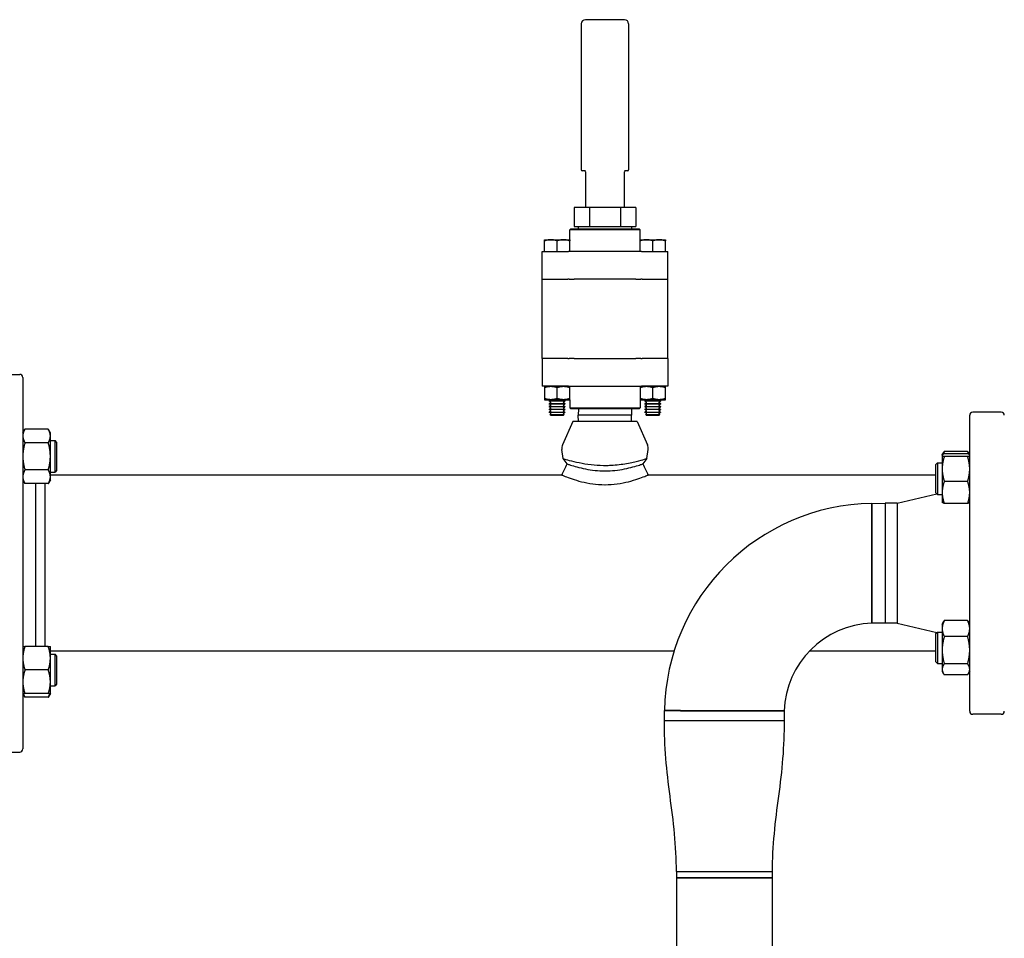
# Paper-space layout 'SHEET_3' of a CAD drawing. Header units: inches. Extents: x 3 to 360, y 8 to 227.
# Tile 65 of 117: x 234 to 253, y 97 to 115. Entities that reach past the tile are written whole.
import ezdxf

# ---------------------------------------------------------------- set-up
doc = ezdxf.new("R2010")
doc.units = ezdxf.units.IN
doc.header["$LTSCALE"] = 10.666667
doc.header["$MEASUREMENT"] = 0
doc.layers.get('0').update_dxf_attribs({"lineweight": 25})

psp = doc.layouts.new('SHEET_3')

# ---------------------------------------------------------------- linework, layer by layer
for p, q in [((245.628, 115.392), (244.848, 115.392)), ((244.768, 115.312), (244.768, 112.412)), ((245.708, 115.312), (245.708, 112.412)), ((244.848, 112.392), (244.788, 112.392)), ((244.848, 112.392), (244.848, 112.392)), ((244.848, 112.372), (244.848, 111.899)), ((245.627, 112.392), (245.628, 112.392)), ((245.688, 112.392), (245.628, 112.392)), ((245.628, 111.899), (245.628, 112.372)), ((244.848, 111.899), (244.848, 111.859)), ((245.628, 111.859), (245.628, 111.899)), ((244.848, 111.859), (244.848, 111.666)), ((245.628, 111.666), (245.628, 111.859)), ((244.626, 111.666), (244.626, 111.286)), ((244.932, 111.666), (244.626, 111.666)), ((244.932, 111.666), (244.932, 111.286)), ((245.544, 111.666), (244.932, 111.666)), ((245.544, 111.666), (245.544, 111.286)), ((245.85, 111.666), (245.544, 111.666)), ((245.85, 111.666), (245.85, 111.286)), ((244.626, 111.286), (244.768, 111.286)), ((244.707, 111.286), (244.707, 111.242)), ((244.768, 111.286), (244.789, 111.286)), ((244.789, 111.286), (244.932, 111.286)), ((244.932, 111.286), (245.217, 111.286)), ((245.217, 111.286), (245.259, 111.286)), ((245.259, 111.286), (245.544, 111.286)), ((245.544, 111.286), (245.686, 111.286)), ((245.686, 111.286), (245.707, 111.286)), ((245.707, 111.286), (245.85, 111.286)), ((245.768, 111.286), (245.768, 111.242)), ((244.558, 111.242), (244.538, 111.222)), ((245.938, 111.222), (244.538, 111.222)), ((244.538, 111.022), (244.538, 111.222)), ((244.558, 111.242), (245.918, 111.242)), ((245.918, 111.242), (245.938, 111.222)), ((245.938, 111.022), (245.938, 111.222)), ((244.038, 111.022), (244.538, 111.022)), ((244.038, 110.792), (244.038, 111)), ((244.288, 110.792), (244.288, 111)), ((244.538, 110.792), (244.538, 111)), ((245.938, 111.022), (246.438, 111.022)), ((245.938, 110.792), (245.938, 111)), ((246.188, 110.792), (246.188, 111)), ((246.438, 110.792), (246.438, 111)), ((243.988, 110.792), (244.511, 110.792)), ((243.988, 110.242), (243.988, 110.792)), ((244.623, 110.792), (244.511, 110.792)), ((245.852, 110.792), (244.623, 110.792)), ((245.964, 110.792), (245.852, 110.792)), ((245.964, 110.792), (246.488, 110.792)), ((246.488, 110.242), (246.488, 110.792)), ((243.988, 110.242), (244.5, 110.242)), ((243.988, 108.662), (243.988, 110.242)), ((243.988, 110.242), (244.5, 110.242)), ((244.528, 110.242), (244.5, 110.242)), ((244.528, 110.242), (244.623, 110.242)), ((245.852, 110.242), (244.623, 110.242)), ((245.852, 110.242), (245.948, 110.242)), ((245.975, 110.242), (245.948, 110.242)), ((245.975, 110.242), (246.488, 110.242)), ((245.975, 110.242), (246.488, 110.242)), ((246.488, 108.662), (246.488, 110.242)), ((244.5, 108.662), (243.988, 108.662)), ((244.5, 108.662), (243.988, 108.662)), ((243.988, 108.662), (243.988, 108.112)), ((244.5, 108.662), (244.528, 108.662)), ((244.623, 108.662), (244.528, 108.662)), ((244.623, 108.662), (245.852, 108.662)), ((245.948, 108.662), (245.852, 108.662)), ((245.948, 108.662), (245.975, 108.662)), ((246.488, 108.662), (245.975, 108.662)), ((246.488, 108.662), (245.975, 108.662)), ((246.488, 108.662), (246.488, 108.112)), ((232.863, 108.35), (233.613, 108.35)), ((233.675, 108.287), (233.675, 100.912)), ((244.511, 108.112), (243.988, 108.112)), ((244.038, 108.112), (244.038, 108.112)), ((244.038, 108.09), (244.038, 107.869)), ((244.288, 107.869), (244.288, 108.09)), ((244.511, 108.112), (244.623, 108.112)), ((244.538, 108.112), (244.538, 108.112)), ((244.538, 107.869), (244.538, 108.09)), ((244.623, 108.112), (245.852, 108.112)), ((245.852, 108.112), (245.964, 108.112)), ((245.938, 108.112), (245.938, 108.112)), ((245.938, 108.09), (245.938, 107.869)), ((246.488, 108.112), (245.964, 108.112)), ((246.188, 107.869), (246.188, 108.09)), ((246.438, 108.112), (246.438, 108.112)), ((246.438, 107.869), (246.438, 108.09)), ((244.038, 107.846), (244.538, 107.846)), ((244.038, 107.846), (244.038, 107.846)), ((244.161, 107.841), (244.131, 107.824)), ((244.131, 107.824), (244.444, 107.824)), ((244.131, 107.824), (244.131, 107.817)), ((244.444, 107.817), (244.131, 107.817)), ((244.161, 107.799), (244.131, 107.817)), ((244.161, 107.785), (244.131, 107.768)), ((244.131, 107.768), (244.444, 107.768)), ((244.131, 107.768), (244.131, 107.761)), ((244.414, 107.841), (244.444, 107.824)), ((244.414, 107.799), (244.444, 107.817)), ((244.414, 107.785), (244.444, 107.768)), ((244.444, 107.824), (244.444, 107.817)), ((244.444, 107.768), (244.444, 107.761)), ((244.538, 107.846), (244.538, 107.846)), ((244.538, 107.846), (244.538, 107.682)), ((245.938, 107.846), (246.438, 107.846)), ((245.938, 107.846), (245.938, 107.846)), ((245.938, 107.846), (245.938, 107.682)), ((246.061, 107.841), (246.031, 107.824)), ((246.031, 107.824), (246.344, 107.824)), ((246.031, 107.824), (246.031, 107.817)), ((246.344, 107.817), (246.031, 107.817)), ((246.061, 107.799), (246.031, 107.817)), ((246.061, 107.785), (246.031, 107.768)), ((246.031, 107.768), (246.344, 107.768)), ((246.031, 107.768), (246.031, 107.761)), ((246.314, 107.841), (246.344, 107.824)), ((246.314, 107.799), (246.344, 107.817)), ((246.314, 107.785), (246.344, 107.768)), ((246.344, 107.824), (246.344, 107.817)), ((246.344, 107.768), (246.344, 107.761)), ((246.438, 107.846), (246.438, 107.846)), ((244.444, 107.761), (244.131, 107.761)), ((244.161, 107.744), (244.131, 107.761)), ((244.161, 107.73), (244.131, 107.713)), ((244.131, 107.713), (244.444, 107.713)), ((244.131, 107.713), (244.131, 107.706)), ((244.444, 107.706), (244.131, 107.706)), ((244.161, 107.688), (244.131, 107.706)), ((244.161, 107.674), (244.131, 107.657)), ((244.131, 107.657), (244.444, 107.657)), ((244.131, 107.657), (244.131, 107.65)), ((244.444, 107.65), (244.131, 107.65)), ((244.161, 107.633), (244.131, 107.65)), ((244.161, 107.619), (244.131, 107.601)), ((244.131, 107.601), (244.444, 107.601)), ((244.131, 107.601), (244.131, 107.595)), ((244.444, 107.595), (244.131, 107.595)), ((244.161, 107.577), (244.131, 107.595)), ((244.414, 107.744), (244.444, 107.761)), ((244.414, 107.73), (244.444, 107.713)), ((244.414, 107.688), (244.444, 107.706)), ((244.414, 107.674), (244.444, 107.657)), ((244.414, 107.633), (244.444, 107.65)), ((244.414, 107.619), (244.444, 107.601)), ((244.414, 107.577), (244.444, 107.595)), ((244.444, 107.713), (244.444, 107.706)), ((244.444, 107.657), (244.444, 107.65)), ((244.444, 107.601), (244.444, 107.595)), ((244.538, 107.682), (245.938, 107.682)), ((244.558, 107.662), (244.538, 107.682)), ((245.918, 107.662), (244.558, 107.662)), ((244.711, 107.662), (244.707, 107.537)), ((245.764, 107.662), (245.768, 107.537)), ((245.918, 107.662), (245.938, 107.682)), ((246.344, 107.761), (246.031, 107.761)), ((246.061, 107.744), (246.031, 107.761)), ((246.061, 107.73), (246.031, 107.713)), ((246.031, 107.713), (246.344, 107.713)), ((246.031, 107.713), (246.031, 107.706)), ((246.344, 107.706), (246.031, 107.706)), ((246.061, 107.688), (246.031, 107.706)), ((246.061, 107.674), (246.031, 107.657)), ((246.031, 107.657), (246.344, 107.657)), ((246.031, 107.657), (246.031, 107.65)), ((246.344, 107.65), (246.031, 107.65)), ((246.061, 107.633), (246.031, 107.65)), ((246.061, 107.619), (246.031, 107.601)), ((246.031, 107.601), (246.344, 107.601)), ((246.031, 107.601), (246.031, 107.595)), ((246.344, 107.595), (246.031, 107.595)), ((246.061, 107.577), (246.031, 107.595)), ((246.314, 107.744), (246.344, 107.761)), ((246.314, 107.73), (246.344, 107.713)), ((246.314, 107.688), (246.344, 107.706)), ((246.314, 107.674), (246.344, 107.657)), ((246.314, 107.633), (246.344, 107.65)), ((246.314, 107.619), (246.344, 107.601)), ((246.314, 107.577), (246.344, 107.595)), ((246.344, 107.713), (246.344, 107.706)), ((246.344, 107.657), (246.344, 107.65)), ((246.344, 107.601), (246.344, 107.595)), ((253.108, 107.6), (252.545, 107.6)), ((244.161, 107.563), (244.147, 107.555)), ((244.147, 107.555), (244.428, 107.555)), ((244.159, 107.542), (244.147, 107.555)), ((244.159, 107.542), (244.416, 107.542)), ((244.6, 107.412), (244.393, 106.951)), ((244.414, 107.563), (244.428, 107.555)), ((244.416, 107.542), (244.428, 107.555)), ((245.876, 107.412), (244.6, 107.412)), ((245.768, 107.537), (244.707, 107.537)), ((244.711, 107.412), (244.707, 107.537)), ((245.764, 107.412), (245.768, 107.537)), ((245.876, 107.412), (246.082, 106.951)), ((246.061, 107.563), (246.047, 107.555)), ((246.047, 107.555), (246.328, 107.555)), ((246.059, 107.542), (246.047, 107.555)), ((246.059, 107.542), (246.316, 107.542)), ((246.314, 107.563), (246.328, 107.555)), ((246.316, 107.542), (246.328, 107.555)), ((252.483, 101.662), (252.483, 107.537)), ((233.675, 107.19), (233.717, 107.263)), ((234.18, 107.263), (233.717, 107.263)), ((234.222, 107.19), (234.18, 107.263)), ((234.222, 107.127), (234.222, 107.19)), ((234.18, 106.992), (233.717, 106.992)), ((234.222, 106.721), (234.222, 107.127)), ((234.222, 107.034), (234.316, 107.034)), ((234.316, 106.409), (234.316, 107.034)), ((234.347, 107.003), (234.316, 107.034)), ((234.347, 107.003), (234.347, 106.44)), ((244.405, 106.677), (244.38, 106.858)), ((246.07, 106.677), (246.095, 106.858)), ((251.937, 106.75), (251.962, 106.793)), ((252.441, 106.818), (251.978, 106.818)), ((252.481, 106.75), (252.456, 106.793)), ((234.222, 106.315), (234.222, 106.721)), ((244.487, 106.572), (244.405, 106.677)), ((246.07, 106.677), (245.989, 106.572)), ((251.811, 106.561), (251.842, 106.592)), ((251.842, 106.592), (251.842, 105.967)), ((251.842, 106.592), (251.936, 106.592)), ((251.936, 106.748), (251.937, 106.75)), ((251.936, 106.748), (251.936, 106.746)), ((251.936, 106.746), (251.936, 106.472)), ((252.441, 106.773), (251.978, 106.773)), ((252.441, 106.719), (251.978, 106.719)), ((252.483, 106.748), (252.481, 106.75)), ((234.18, 106.451), (233.717, 106.451)), ((234.222, 106.409), (234.316, 106.409)), ((234.347, 106.44), (234.316, 106.409)), ((251.811, 105.998), (251.811, 106.561)), ((251.936, 106.472), (251.936, 106.005)), ((233.675, 106.253), (233.717, 106.18)), ((234.222, 106.253), (234.18, 106.18)), ((244.381, 106.35), (234.222, 106.35)), ((234.222, 106.253), (234.222, 106.315)), ((251.811, 106.35), (246.095, 106.35)), ((252.441, 106.225), (251.978, 106.225)), ((234.18, 106.18), (233.717, 106.18)), ((233.925, 106.18), (233.925, 102.947)), ((234.113, 106.18), (234.113, 104.6)), ((251.936, 106.005), (251.936, 105.811)), ((251.045, 105.79), (251.832, 105.977)), ((251.811, 105.998), (251.842, 105.967)), ((251.842, 105.967), (251.936, 105.967)), ((251.936, 105.811), (251.937, 105.808)), ((252.483, 105.811), (252.481, 105.808)), ((250.536, 105.787), (250.804, 105.79)), ((250.804, 105.79), (250.804, 103.41)), ((251.045, 105.79), (250.804, 105.79)), ((250.804, 105.79), (250.804, 104.601)), ((251.045, 105.79), (251.045, 103.41)), ((252.441, 105.786), (251.978, 105.786)), ((234.113, 104.6), (234.113, 102.947)), ((250.804, 104.601), (250.804, 103.758)), ((250.804, 103.758), (250.804, 103.41)), ((250.804, 103.41), (250.541, 103.411)), ((251.045, 103.41), (250.804, 103.41)), ((251.045, 103.41), (251.832, 103.223)), ((251.936, 103.389), (251.962, 103.435)), ((251.936, 103.389), (251.936, 103.301)), ((251.936, 103.301), (251.936, 102.874)), ((252.441, 103.459), (251.978, 103.459)), ((252.483, 103.389), (252.456, 103.435)), ((251.811, 103.202), (251.842, 103.233)), ((251.811, 102.639), (251.811, 103.202)), ((251.842, 103.233), (251.842, 102.608)), ((251.842, 103.233), (251.936, 103.233)), ((252.441, 103.143), (251.978, 103.143)), ((234.18, 102.947), (233.717, 102.947)), ((234.222, 102.713), (234.222, 102.947)), ((251.936, 102.874), (251.936, 102.493)), ((246.611, 102.85), (234.222, 102.85)), ((234.222, 102.791), (234.316, 102.791)), ((234.222, 102.244), (234.222, 102.713)), ((234.316, 102.166), (234.316, 102.791)), ((234.347, 102.76), (234.316, 102.791)), ((234.347, 102.76), (234.347, 102.197)), ((251.811, 102.85), (249.295, 102.85)), ((251.811, 102.639), (251.842, 102.608)), ((251.842, 102.608), (251.936, 102.608)), ((251.936, 102.493), (251.936, 102.452)), ((252.441, 102.604), (251.978, 102.604)), ((234.18, 102.479), (233.717, 102.479)), ((251.936, 102.452), (251.962, 102.406)), ((252.441, 102.382), (251.978, 102.382)), ((252.483, 102.452), (252.456, 102.406)), ((234.222, 102.01), (234.222, 102.244)), ((234.222, 102.166), (234.316, 102.166)), ((234.347, 102.197), (234.316, 102.166)), ((233.675, 102.01), (233.717, 101.937)), ((234.18, 102.01), (233.717, 102.01)), ((234.18, 101.937), (233.717, 101.937)), ((234.222, 102.01), (234.18, 101.937)), ((246.418, 101.475), (246.421, 101.672)), ((248.796, 101.667), (248.798, 101.475)), ((253.108, 101.6), (252.545, 101.6)), ((246.418, 101.475), (248.798, 101.475)), ((246.418, 101.475), (248.798, 101.475)), ((232.863, 100.85), (233.613, 100.85)), ((246.658, 98.475), (248.558, 98.475)), ((246.658, 98.475), (248.558, 98.475)), ((246.658, 98.475), (246.658, 98.35)), ((248.558, 98.475), (248.558, 98.35)), ((246.658, 98.35), (248.558, 98.35)), ((246.658, 98.35), (246.658, 90.785)), ((248.558, 98.35), (246.658, 98.35)), ((248.558, 98.35), (248.558, 95.538))]:
    psp.add_line(p, q)
for centre, radius, start, end in [((244.848, 115.312), 0.08, 90, 180), ((245.628, 115.312), 0.08, 0, 90), ((244.788, 112.412), 0.02, 180, 270), ((244.828, 112.372), 0.02, 0, 90), ((245.648, 112.372), 0.02, 90, 180), ((245.688, 112.412), 0.02, 270, 0), ((233.613, 108.287), 0.0625, 0, 90), ((244.157, 107.848), 0.00802, 300, 348.8143), ((244.157, 107.792), 0.00802, 300, 60), ((244.418, 107.848), 0.00802, 191.1857, 240), ((244.418, 107.792), 0.00802, 120, 240), ((246.057, 107.848), 0.00802, 300, 348.8143), ((246.057, 107.792), 0.00802, 300, 60), ((246.318, 107.848), 0.00802, 191.1857, 240), ((246.318, 107.792), 0.00802, 120, 240), ((244.157, 107.737), 0.00802, 300, 60), ((244.157, 107.681), 0.00802, 300, 60), ((244.157, 107.626), 0.00802, 300, 60), ((244.157, 107.57), 0.00802, 300, 60), ((244.418, 107.737), 0.00802, 120, 240), ((244.418, 107.681), 0.00802, 120, 240), ((244.418, 107.626), 0.00802, 120, 240), ((244.418, 107.57), 0.00802, 120, 240), ((246.057, 107.737), 0.00802, 300, 60), ((246.057, 107.681), 0.00802, 300, 60), ((246.057, 107.626), 0.00802, 300, 60), ((246.057, 107.57), 0.00802, 300, 60), ((246.318, 107.737), 0.00802, 120, 240), ((246.318, 107.681), 0.00802, 120, 240), ((246.318, 107.626), 0.00802, 120, 240), ((246.318, 107.57), 0.00802, 120, 240), ((252.545, 107.537), 0.0625, 90, 180), ((253.108, 107.537), 0.0625, 0, 90), ((244.55, 106.881), 0.172, 155.8847, 187.9119), ((245.925, 106.881), 0.172, 352.0881, 24.1153), ((250.608, 101.6), 4.188, 90.9823, 179.0177), ((250.608, 101.6), 1.813, 92.1135, 177.8865), ((252.545, 101.662), 0.0625, 180, 270), ((253.108, 101.662), 0.0625, 270, 0), ((233.613, 100.912), 0.0625, 270, 0)]:
    psp.add_arc(centre, radius, start, end)
for points, weights in [([(244.038, 111), (244.038, 111.022), (244.038, 111.022)], [1, 1.03802697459, 1]), ([(244.288, 111), (244.163, 111.042), (244.038, 111)], [1, 1.15455095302, 1]), ([(244.538, 111), (244.413, 111.042), (244.288, 111)], [1, 1.15455095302, 1]), ([(244.538, 111.022), (244.538, 111.022), (244.538, 111)], [1, 1.03802697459, 1]), ([(245.938, 111), (245.938, 111.022), (245.938, 111.022)], [1, 1.03802697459, 1]), ([(246.188, 111), (246.063, 111.042), (245.938, 111)], [1, 1.15455095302, 1]), ([(246.438, 111), (246.313, 111.042), (246.188, 111)], [1, 1.15455095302, 1]), ([(246.438, 111.022), (246.438, 111.022), (246.438, 111)], [1, 1.03802697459, 1]), ([(244.038, 108.09), (244.163, 108.132), (244.288, 108.09)], [1, 1.15470053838, 1]), ([(244.038, 108.112), (244.038, 108.112), (244.038, 108.09)], [1.07735026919, 1.07735026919, 1]), ([(244.288, 108.09), (244.413, 108.132), (244.538, 108.09)], [1, 1.15470053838, 1]), ([(244.538, 108.09), (244.538, 108.112), (244.538, 108.112)], [1, 1.07735026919, 1.07735026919]), ([(245.938, 108.09), (246.063, 108.132), (246.188, 108.09)], [1, 1.15470053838, 1]), ([(245.938, 108.112), (245.938, 108.112), (245.938, 108.09)], [1.07735026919, 1.07735026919, 1]), ([(246.188, 108.09), (246.313, 108.132), (246.438, 108.09)], [1, 1.15470053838, 1]), ([(246.438, 108.09), (246.438, 108.112), (246.438, 108.112)], [1, 1.07735026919, 1.07735026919]), ([(244.288, 107.869), (244.163, 107.827), (244.038, 107.869)], [1, 1.15470053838, 1]), ([(244.038, 107.869), (244.038, 107.846), (244.038, 107.846)], [1, 1.07735026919, 1.07735026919]), ([(244.538, 107.869), (244.413, 107.827), (244.288, 107.869)], [1, 1.15470053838, 1]), ([(244.538, 107.846), (244.538, 107.846), (244.538, 107.869)], [1.07735026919, 1.07735026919, 1]), ([(246.188, 107.869), (246.063, 107.827), (245.938, 107.869)], [1, 1.15470053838, 1]), ([(245.938, 107.869), (245.938, 107.846), (245.938, 107.846)], [1, 1.07735026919, 1.07735026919]), ([(246.438, 107.869), (246.313, 107.827), (246.188, 107.869)], [1, 1.15470053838, 1]), ([(246.438, 107.846), (246.438, 107.846), (246.438, 107.869)], [1.07735026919, 1.07735026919, 1]), ([(233.717, 107.263), (233.675, 107.19), (233.675, 107.127)], [1.10906450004, 1.0930923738, 1]), ([(234.222, 107.127), (234.222, 107.19), (234.18, 107.263)], [1, 1.0930923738, 1.10906450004]), ([(233.675, 107.127), (233.675, 107.064), (233.717, 106.992)], [1, 1.0930923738, 1.10906450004]), ([(233.717, 106.992), (233.675, 106.847), (233.675, 106.721)], [1.10906450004, 1.0930923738, 1]), ([(234.18, 106.992), (234.222, 107.064), (234.222, 107.127)], [1.10906450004, 1.0930923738, 1]), ([(234.222, 106.721), (234.222, 106.847), (234.18, 106.992)], [1, 1.0930923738, 1.10906450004]), ([(251.978, 106.818), (251.964, 106.79), (251.955, 106.764)], [1.10906450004, 1.10369594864, 1.08961460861]), ([(251.962, 106.793), (251.969, 106.805), (251.978, 106.818)], [1.09876671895, 1.10566372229, 1.10906450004]), ([(252.441, 106.818), (252.45, 106.805), (252.456, 106.793)], [1.10906450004, 1.10566372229, 1.09876671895]), ([(252.464, 106.764), (252.455, 106.79), (252.441, 106.818)], [1.08961460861, 1.10369594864, 1.10906450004]), ([(233.675, 106.721), (233.675, 106.596), (233.717, 106.451)], [1, 1.0930923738, 1.10906450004]), ([(234.18, 106.451), (234.222, 106.596), (234.222, 106.721)], [1.10906450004, 1.0930923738, 1]), ([(251.978, 106.773), (251.936, 106.758), (251.936, 106.746)], [1.10906450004, 1.0930923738, 1]), ([(251.936, 106.746), (251.936, 106.733), (251.978, 106.719)], [1, 1.0930923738, 1.10906450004]), ([(251.978, 106.719), (251.936, 106.586), (251.936, 106.472)], [1.10906450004, 1.0930923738, 1]), ([(252.483, 106.746), (252.483, 106.758), (252.441, 106.773)], [1, 1.0930923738, 1.10906450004]), ([(252.441, 106.719), (252.483, 106.733), (252.483, 106.746)], [1.10906450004, 1.0930923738, 1]), ([(252.483, 106.472), (252.483, 106.586), (252.441, 106.719)], [1, 1.0930923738, 1.10906450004]), ([(233.717, 106.451), (233.675, 106.378), (233.675, 106.315)], [1.10906450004, 1.0930923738, 1]), ([(234.222, 106.315), (234.222, 106.378), (234.18, 106.451)], [1, 1.0930923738, 1.10906450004]), ([(251.936, 106.472), (251.936, 106.357), (251.978, 106.225)], [1, 1.0930923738, 1.10906450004]), ([(252.441, 106.225), (252.483, 106.357), (252.483, 106.472)], [1.10906450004, 1.0930923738, 1]), ([(233.675, 106.315), (233.675, 106.253), (233.717, 106.18)], [1, 1.0930923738, 1.10906450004]), ([(234.18, 106.18), (234.222, 106.253), (234.222, 106.315)], [1.10906450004, 1.0930923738, 1]), ([(251.978, 106.225), (251.936, 106.107), (251.936, 106.005)], [1.10906450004, 1.0930923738, 1]), ([(252.483, 106.005), (252.483, 106.107), (252.441, 106.225)], [1, 1.0930923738, 1.10906450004]), ([(251.936, 106.005), (251.936, 105.903), (251.978, 105.786)], [1, 1.0930923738, 1.10906450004]), ([(252.441, 105.786), (252.483, 105.903), (252.483, 106.005)], [1.10906450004, 1.0930923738, 1]), ([(251.978, 105.786), (251.943, 105.798), (251.937, 105.808)], [1.10906450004, 1.09587787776, 1.03012463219]), ([(252.481, 105.808), (252.475, 105.798), (252.441, 105.786)], [1.03012463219, 1.09587787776, 1.10906450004]), ([(251.978, 103.459), (251.936, 103.374), (251.936, 103.301)], [1.10906450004, 1.0930923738, 1]), ([(251.936, 103.301), (251.936, 103.228), (251.978, 103.143)], [1, 1.0930923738, 1.10906450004]), ([(251.962, 103.435), (251.969, 103.447), (251.978, 103.459)], [1.09876671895, 1.10566372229, 1.10906450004]), ([(252.483, 103.301), (252.483, 103.374), (252.441, 103.459)], [1, 1.0930923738, 1.10906450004]), ([(252.441, 103.459), (252.45, 103.447), (252.456, 103.435)], [1.10906450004, 1.10566372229, 1.09876671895]), ([(252.441, 103.143), (252.483, 103.228), (252.483, 103.301)], [1.10906450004, 1.0930923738, 1]), ([(251.978, 103.143), (251.936, 102.999), (251.936, 102.874)], [1.10906450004, 1.0930923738, 1]), ([(252.483, 102.874), (252.483, 102.999), (252.441, 103.143)], [1, 1.0930923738, 1.10906450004]), ([(233.717, 102.947), (233.675, 102.822), (233.675, 102.713)], [1.10906450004, 1.0930923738, 1]), ([(233.675, 102.947), (233.675, 102.947), (233.717, 102.947)], [1, 1.0930923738, 1.10906450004]), ([(234.18, 102.947), (234.222, 102.947), (234.222, 102.947)], [1.10906450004, 1.0930923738, 1]), ([(234.222, 102.713), (234.222, 102.822), (234.18, 102.947)], [1, 1.0930923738, 1.10906450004]), ([(251.936, 102.874), (251.936, 102.749), (251.978, 102.604)], [1, 1.0930923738, 1.10906450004]), ([(252.441, 102.604), (252.483, 102.749), (252.483, 102.874)], [1.10906450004, 1.0930923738, 1]), ([(233.675, 102.713), (233.675, 102.604), (233.717, 102.479)], [1, 1.0930923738, 1.10906450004]), ([(234.18, 102.479), (234.222, 102.604), (234.222, 102.713)], [1.10906450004, 1.0930923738, 1]), ([(251.978, 102.604), (251.936, 102.545), (251.936, 102.493)], [1.10906450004, 1.0930923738, 1]), ([(251.936, 102.493), (251.936, 102.442), (251.978, 102.382)], [1, 1.0930923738, 1.10906450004]), ([(252.483, 102.493), (252.483, 102.545), (252.441, 102.604)], [1, 1.0930923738, 1.10906450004]), ([(252.441, 102.382), (252.483, 102.442), (252.483, 102.493)], [1.10906450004, 1.0930923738, 1]), ([(233.717, 102.479), (233.675, 102.353), (233.675, 102.244)], [1.10906450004, 1.0930923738, 1]), ([(234.222, 102.244), (234.222, 102.353), (234.18, 102.479)], [1, 1.0930923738, 1.10906450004]), ([(233.675, 102.244), (233.675, 102.135), (233.717, 102.01)], [1, 1.0930923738, 1.10906450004]), ([(234.18, 102.01), (234.222, 102.135), (234.222, 102.244)], [1.10906450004, 1.0930923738, 1]), ([(233.717, 102.01), (233.675, 102.01), (233.675, 102.01)], [1.10906450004, 1.0930923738, 1]), ([(233.685, 102.01), (233.695, 101.976), (233.717, 101.937)], [1.07037081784, 1.10058521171, 1.10906450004]), ([(234.222, 102.01), (234.222, 102.01), (234.18, 102.01)], [1, 1.0930923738, 1.10906450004]), ([(234.18, 101.937), (234.202, 101.976), (234.212, 102.01)], [1.10906450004, 1.10058521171, 1.07037081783])]:
    psp.add_rational_spline(points, weights, degree=2)
for points, knots in [([(244.405, 106.677), (244.405, 106.677), (244.41, 106.675), (244.439, 106.667), (244.476, 106.656), (244.582, 106.628), (244.649, 106.612), (244.798, 106.582), (244.877, 106.568), (245.04, 106.549), (245.123, 106.544), (245.206, 106.543), (245.217, 106.542), (245.227, 106.542), (245.238, 106.542)], [10.041851, 10.041851, 10.041851, 10.041851, 10.43837, 10.43837, 11.200017, 11.200017, 11.958445, 11.958445, 12.644088, 12.644088, 13.28052, 13.28052, 13.28052, 13.360678, 13.360678, 13.360678, 13.360678]), ([(245.238, 106.542), (245.279, 106.542), (245.321, 106.543), (245.47, 106.551), (245.574, 106.565), (245.762, 106.597), (245.845, 106.617), (245.973, 106.649), (246.019, 106.662), (246.062, 106.674), (246.07, 106.677), (246.07, 106.677)], [0.080158, 0.080158, 0.080158, 0.080158, 0.396868, 0.396868, 1.234131, 1.234131, 2.08298, 2.08298, 2.889813, 2.889813, 3.401072, 3.401072, 3.401072, 3.401072]), ([(244.487, 106.572), (244.487, 106.572), (244.488, 106.571), (244.489, 106.571), (244.497, 106.568), (244.519, 106.56), (244.552, 106.549), (244.585, 106.539), (244.63, 106.525), (244.682, 106.511), (244.731, 106.497), (244.79, 106.483), (244.851, 106.471), (244.91, 106.459), (244.974, 106.449), (245.04, 106.443), (245.104, 106.436), (245.171, 106.432), (245.238, 106.432)], [0.7046666, 0.7046666, 0.7046666, 0.7046666, 0.7173689, 0.7173689, 0.7173689, 0.7677861, 0.7677861, 0.7677861, 0.8170294, 0.8170294, 0.8170294, 0.8644314, 0.8644314, 0.8644314, 0.9104232, 0.9104232, 0.9104232, 0.9551284, 0.9551284, 0.9551284, 0.9551284]), ([(245.238, 106.432), (245.239, 106.432), (245.239, 106.432), (245.24, 106.432), (245.306, 106.432), (245.372, 106.436), (245.435, 106.443)], [0.95512842, 0.95512842, 0.95512842, 0.95512842, 0.95575874, 0.95575874, 0.95575874, 1, 1, 1, 1]), ([(245.435, 106.443), (245.501, 106.449), (245.566, 106.459), (245.625, 106.471), (245.685, 106.483), (245.744, 106.497), (245.793, 106.511), (245.845, 106.525), (245.89, 106.539), (245.923, 106.549), (245.956, 106.56), (245.978, 106.568), (245.986, 106.571), (245.988, 106.571), (245.988, 106.572), (245.988, 106.572)], [0, 0, 0, 0, 0.0459962, 0.0459962, 0.0459962, 0.093393, 0.093393, 0.093393, 0.1426385, 0.1426385, 0.1426385, 0.1930666, 0.1930666, 0.1930666, 0.2057454, 0.2057454, 0.2057454, 0.2057454]), ([(244.381, 106.35), (244.381, 106.35), (244.382, 106.35), (244.383, 106.349), (244.391, 106.346), (244.413, 106.336), (244.448, 106.323), (244.482, 106.309), (244.529, 106.292), (244.585, 106.273), (244.638, 106.255), (244.702, 106.236), (244.771, 106.218), (244.838, 106.202), (244.915, 106.186), (244.994, 106.176), (245.07, 106.165), (245.153, 106.159), (245.238, 106.159)], [0.7047516, 0.7047516, 0.7047516, 0.7047516, 0.7173688, 0.7173688, 0.7173688, 0.7677861, 0.7677861, 0.7677861, 0.8170293, 0.8170293, 0.8170293, 0.8644313, 0.8644313, 0.8644313, 0.9104231, 0.9104231, 0.9104231, 0.9552633, 0.9552633, 0.9552633, 0.9552633]), ([(245.481, 106.176), (245.56, 106.186), (245.637, 106.202), (245.704, 106.218), (245.773, 106.236), (245.837, 106.255), (245.891, 106.273), (245.946, 106.292), (245.993, 106.309), (246.027, 106.323), (246.062, 106.336), (246.084, 106.346), (246.092, 106.349), (246.094, 106.35), (246.095, 106.35), (246.094, 106.35)], [0, 0, 0, 0, 0.0459962, 0.0459962, 0.0459962, 0.0933929, 0.0933929, 0.0933929, 0.1426385, 0.1426385, 0.1426385, 0.1930665, 0.1930665, 0.1930665, 0.2057525, 0.2057525, 0.2057525, 0.2057525]), ([(245.238, 106.159), (245.239, 106.159), (245.239, 106.159), (245.24, 106.159), (245.324, 106.159), (245.406, 106.166), (245.481, 106.176)], [0.95526326, 0.95526326, 0.95526326, 0.95526326, 0.95575863, 0.95575863, 0.95575863, 1, 1, 1, 1]), ([(250.536, 105.787), (250.536, 105.787), (250.536, 105.749), (250.536, 105.604), (250.536, 105.496), (250.536, 105.227), (250.537, 105.064), (250.537, 104.795), (250.537, 104.698), (250.537, 104.6)], [-4.351375, -4.351375, -4.351375, -4.351375, -3.151371, -3.151371, -1.935573, -1.935573, -0.684377, -0.684377, 0, 0, 0, 0]), ([(250.537, 104.6), (250.537, 104.698), (250.537, 104.795), (250.537, 105.064), (250.536, 105.227), (250.536, 105.496), (250.536, 105.604), (250.536, 105.749), (250.536, 105.787), (250.536, 105.787)], [0, 0, 0, 0, 0.684377, 0.684377, 1.935573, 1.935573, 3.151371, 3.151371, 4.351375, 4.351375, 4.351375, 4.351375]), ([(250.537, 104.6), (250.538, 104.51), (250.538, 104.419), (250.538, 104.164), (250.539, 104.006), (250.54, 103.727), (250.54, 103.609), (250.541, 103.454), (250.541, 103.413), (250.541, 103.411), (250.541, 103.411), (250.541, 103.411)], [-17.41445, -17.41445, -17.41445, -17.41445, -16.781893, -16.781893, -15.58237, -15.58237, -14.308725, -14.308725, -13.088886, -13.088886, -13.058619, -13.058619, -13.058619, -13.058619]), ([(250.541, 103.411), (250.541, 103.411), (250.541, 103.411), (250.541, 103.413), (250.541, 103.454), (250.54, 103.609), (250.54, 103.727), (250.539, 104.006), (250.538, 104.164), (250.538, 104.419), (250.538, 104.51), (250.537, 104.6)], [13.058619, 13.058619, 13.058619, 13.058619, 13.088886, 13.088886, 14.308725, 14.308725, 15.58237, 15.58237, 16.781893, 16.781893, 17.41445, 17.41445, 17.41445, 17.41445]), ([(247.608, 101.67), (247.51, 101.67), (247.412, 101.67), (247.144, 101.671), (246.981, 101.671), (246.711, 101.671), (246.603, 101.672), (246.455, 101.672), (246.417, 101.672), (246.425, 101.672), (246.464, 101.672), (246.604, 101.672), (246.702, 101.671), (246.948, 101.671), (247.098, 101.671), (247.372, 101.671), (247.491, 101.67), (247.609, 101.67), (247.728, 101.67), (247.847, 101.67), (248.121, 101.669), (248.271, 101.669), (248.516, 101.668), (248.614, 101.668), (248.759, 101.667), (248.798, 101.667), (248.794, 101.667), (248.753, 101.667), (248.598, 101.668), (248.481, 101.668), (248.202, 101.669), (248.043, 101.669), (247.788, 101.67), (246.421, 101.672), (246.421, 101.672)], [0, 0, 0, 0, 0.171006, 0.171006, 0.483645, 0.483645, 0.787439, 0.787439, 1.103191, 1.103191, 1.394111, 1.394111, 1.673516, 1.673516, 1.967864, 1.967864, 2.17569, 2.17569, 2.17569, 2.383516, 2.383516, 2.678027, 2.678027, 2.957079, 2.957079, 3.270544, 3.270544, 3.575347, 3.575347, 3.893595, 3.893595, 4.193322, 4.193322, 4.35138, 4.35138, 4.35138, 4.35138]), ([(247.608, 101.67), (247.51, 101.67), (247.412, 101.67), (247.144, 101.671), (246.981, 101.671), (246.711, 101.671), (246.603, 101.672), (246.458, 101.672), (246.421, 101.672), (246.421, 101.672)], [-17.41445, -17.41445, -17.41445, -17.41445, -16.730073, -16.730073, -15.478877, -15.478877, -14.263079, -14.263079, -13.063075, -13.063075, -13.063075, -13.063075]), ([(248.796, 101.667), (248.796, 101.667), (248.796, 101.667), (248.794, 101.667), (248.753, 101.667), (248.598, 101.668), (248.481, 101.668), (248.202, 101.669), (248.043, 101.669), (247.788, 101.67), (247.698, 101.67), (247.608, 101.67)], [-4.355831, -4.355831, -4.355831, -4.355831, -4.325564, -4.325564, -3.105725, -3.105725, -1.83208, -1.83208, -0.632557, -0.632557, 0, 0, 0, 0]), ([(248.796, 101.667), (248.796, 101.667), (248.796, 101.667), (248.794, 101.667), (248.753, 101.667), (248.598, 101.668), (248.481, 101.668), (248.202, 101.669), (248.043, 101.669), (247.788, 101.67), (247.698, 101.67), (247.608, 101.67)], [-4.355831, -4.355831, -4.355831, -4.355831, -4.325563, -4.325563, -3.105725, -3.105725, -1.832079, -1.832079, -0.632557, -0.632557, 0, 0, 0, 0]), ([(246.658, 98.475), (246.657, 98.977), (246.598, 99.478), (246.462, 100.472), (246.416, 100.974), (246.418, 101.475)], [0, 0, 0, 0, 3.823702, 3.823702, 7.644439, 7.644439, 7.644439, 7.644439]), ([(248.798, 101.475), (248.799, 100.974), (248.753, 100.472), (248.617, 99.478), (248.558, 98.977), (248.558, 98.475)], [0, 0, 0, 0, 3.820654, 3.820654, 7.644439, 7.644439, 7.644439, 7.644439])]:
    psp.add_open_spline(points, degree=3, knots=knots)
for points in [[(244.381, 106.35), (244.416, 106.424), (244.451, 106.498), (244.487, 106.572)], [(245.989, 106.572), (246.024, 106.498), (246.059, 106.424), (246.095, 106.35)]]:
    psp.add_open_spline(points, degree=3)

doc.saveas('drawing.dxf')
